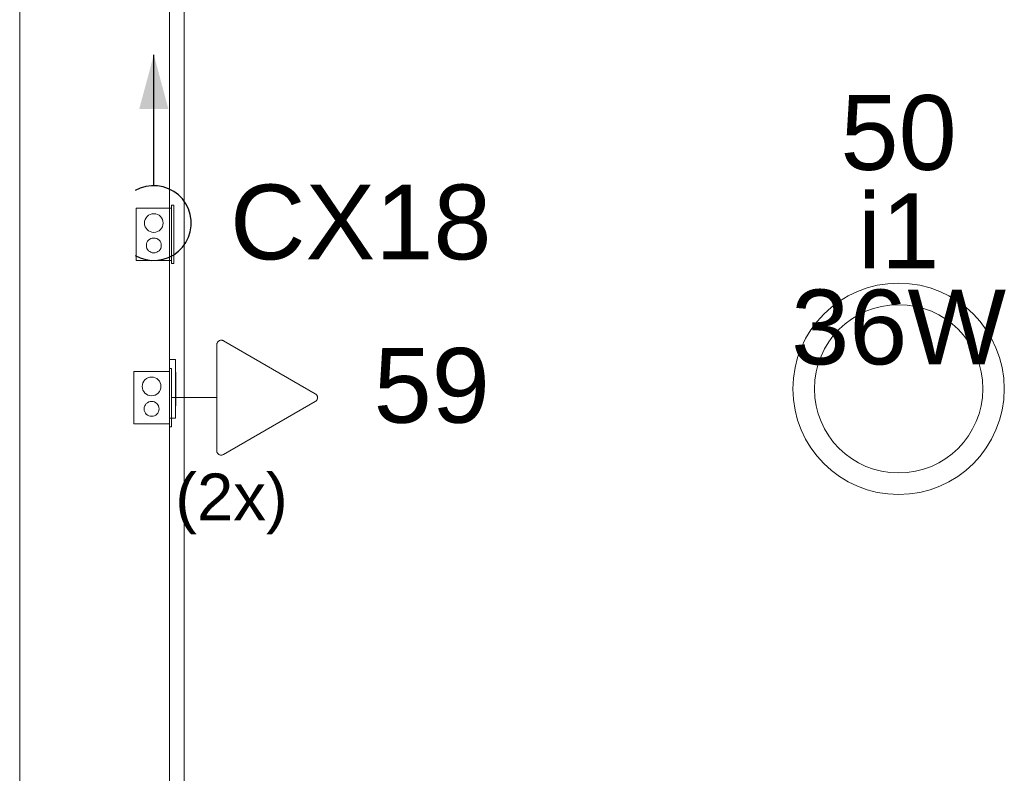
# Model space of a CAD drawing. Extents: x 5066 to 9756, y -2696 to -1109.
# Tile 214 of 248: x 9412.22 to 9414.85, y -2567.57 to -2565.55. Entities that reach past the tile are written whole.
import ezdxf

# ---------------------------------------------------------------- set-up
doc = ezdxf.new("R2010")
doc.units = 0
doc.header["$MEASUREMENT"] = 0
doc.linetypes.add('NULL', pattern=[0])
for name, color, linetype, lineweight in [('EL-Condutos (Direta)', 12, 'CONTINUOUS', 25), ('EL-Tomadas', 150, 'CONTINUOUS', 20), ('IFC-Caixa de passagem-Contorno', 44, 'CONTINUOUS', 5), ('IFC-Elemento construtivo genérico-Contorno', 253, 'CONTINUOUS', 5), ('IFC-Parede padrão-Contorno', 44, 'CONTINUOUS', 5), ('IFC-Parte de elemento de construção-Contorno', 253, 'CONTINUOUS', 5), ('P-SIMBOL', 172, 'CONTINUOUS', 20)]:
    doc.layers.add(name, color=color, linetype=linetype, lineweight=lineweight)
doc.layers.add('textos', color=2, linetype='CONTINUOUS')
doc.styles.add('Arial', font='arial.ttf')

msp = doc.modelspace()

# ---------------------------------------------------------------- hatches: boundary and pattern name
at = {"layer": 'EL-Condutos (Direta)', "linetype": 'Continuous'}
msp.add_hatch(color=11, dxfattribs=at).paths.add_polyline_path([(9412.5739, -2565.6439), (9412.535, -2565.7888), (9412.6127, -2565.7888)])

# ---------------------------------------------------------------- linework, layer by layer
at = {"layer": 'EL-Condutos (Direta)'}
for points in [[(9412.5739, -2565.9939), (9412.5739, -2565.6439)], [(9412.5239, -2566.1805), (9412.5378, -2566.1872), (9412.5527, -2566.1917), (9412.568, -2566.1938), (9412.5835, -2566.1935), (9412.5988, -2566.1908), (9412.6135, -2566.1857), (9412.6272, -2566.1785), (9412.6396, -2566.1693), (9412.6505, -2566.1582), (9412.6595, -2566.1456), (9412.6664, -2566.1317), (9412.6712, -2566.117), (9412.6736, -2566.1017), (9412.6736, -2566.0862), (9412.6712, -2566.0709), (9412.6664, -2566.0561), (9412.6595, -2566.0423), (9412.6505, -2566.0296), (9412.6396, -2566.0186), (9412.6272, -2566.0093), (9412.6135, -2566.0021), (9412.5988, -2565.9971), (9412.5835, -2565.9944), (9412.568, -2565.9941), (9412.5527, -2565.9962), (9412.5378, -2566.0006), (9412.5239, -2566.0073)]]:
    msp.add_lwpolyline(points, dxfattribs=at)
at = {"layer": 'EL-Tomadas'}
for p, q in [((9412.742, -2566.7024), (9412.7421, -2566.4191)), ((9412.7601, -2566.4087), (9413.0053, -2566.5503)), ((9412.7421, -2566.5607), (9412.6215, -2566.5607)), ((9413.0053, -2566.5711), (9412.76, -2566.7128))]:
    msp.add_line(p, q, dxfattribs=at)
for points in [[(9412.7601, -2566.4087), (9412.7588, -2566.4081), (9412.7575, -2566.4076), (9412.7562, -2566.4073), (9412.7548, -2566.4072), (9412.7534, -2566.4072), (9412.752, -2566.4073), (9412.7507, -2566.4076), (9412.7493, -2566.4081), (9412.7481, -2566.4087), (9412.7469, -2566.4095), (9412.7459, -2566.4104), (9412.7449, -2566.4114), (9412.7441, -2566.4125), (9412.7434, -2566.4138), (9412.7428, -2566.415), (9412.7424, -2566.4164), (9412.7422, -2566.4177), (9412.7421, -2566.4191)], [(9413.0053, -2566.5711), (9413.0065, -2566.5704), (9413.0076, -2566.5695), (9413.0085, -2566.5684), (9413.0094, -2566.5673), (9413.0101, -2566.5661), (9413.0106, -2566.5648), (9413.011, -2566.5635), (9413.0113, -2566.5621), (9413.0113, -2566.5607), (9413.0113, -2566.5593), (9413.011, -2566.558), (9413.0106, -2566.5566), (9413.0101, -2566.5553), (9413.0094, -2566.5541), (9413.0085, -2566.553), (9413.0076, -2566.552), (9413.0065, -2566.5511), (9413.0053, -2566.5503)], [(9412.742, -2566.7024), (9412.742, -2566.7038), (9412.7423, -2566.7052), (9412.7427, -2566.7065), (9412.7432, -2566.7078), (9412.7439, -2566.709), (9412.7448, -2566.7101), (9412.7457, -2566.7111), (9412.7468, -2566.712), (9412.748, -2566.7128), (9412.7492, -2566.7134), (9412.7505, -2566.7139), (9412.7519, -2566.7142), (9412.7533, -2566.7144), (9412.7547, -2566.7144), (9412.756, -2566.7142), (9412.7574, -2566.7139), (9412.7587, -2566.7134), (9412.76, -2566.7128)]]:
    msp.add_lwpolyline(points, dxfattribs=at)
at = {"layer": 'IFC-Caixa de passagem-Contorno'}
for p, q in [((9412.5265, -2566.1939), (9412.5265, -2566.0539)), ((9412.6215, -2566.0539), (9412.5265, -2566.0539)), ((9412.6215, -2566.2019), (9412.6215, -2566.0459)), ((9412.6275, -2566.0459), (9412.6215, -2566.0459)), ((9412.6275, -2566.2019), (9412.6275, -2566.0459)), ((9412.6215, -2566.1939), (9412.5265, -2566.1939)), ((9412.6275, -2566.2019), (9412.6215, -2566.2019)), ((9412.5205, -2566.6307), (9412.5205, -2566.4907)), ((9412.6155, -2566.4907), (9412.5205, -2566.4907)), ((9412.6155, -2566.6387), (9412.6155, -2566.4827)), ((9412.6215, -2566.4827), (9412.6155, -2566.4827)), ((9412.6215, -2566.6387), (9412.6215, -2566.4827)), ((9412.6155, -2566.6307), (9412.5205, -2566.6307)), ((9412.6215, -2566.6387), (9412.6155, -2566.6387))]:
    msp.add_line(p, q, dxfattribs=at)
for centre, radius in [((9412.5739, -2566.0939), 0.025), ((9412.5739, -2566.1539), 0.0199), ((9412.5679, -2566.5307), 0.025), ((9412.5679, -2566.5907), 0.0199)]:
    msp.add_circle(centre, radius, dxfattribs=at)
at = {"layer": 'IFC-Elemento construtivo genérico-Contorno', "color": 8, "lineweight": 5}
for p, q in [((9412.6154, -2566.4592), (9412.6314, -2566.4592)), ((9412.6314, -2566.6152), (9412.6314, -2566.4592)), ((9412.6314, -2566.4922), (9412.633, -2566.4922)), ((9412.633, -2566.5822), (9412.633, -2566.4922)), ((9412.6314, -2566.5822), (9412.633, -2566.5822)), ((9412.6154, -2566.6152), (9412.6314, -2566.6152))]:
    msp.add_line(p, q, dxfattribs=at)
at = {"layer": 'IFC-Parede padrão-Contorno', "color": 8, "lineweight": 5}
for p, q in [((9412.2154, -2566.7572), (9412.2154, -2563.6372)), ((9412.6154, -2566.1172), (9412.6154, -2564.0372)), ((9412.6154, -2569.2372), (9412.6154, -2566.1172)), ((9412.2154, -2568.8372), (9412.2154, -2566.7572))]:
    msp.add_line(p, q, dxfattribs=at)
at = {"layer": 'IFC-Parte de elemento de construção-Contorno', "color": 8, "lineweight": 5}
msp.add_line((9412.6554, -2568.9972), (9412.6554, -2565.2972), dxfattribs=at)
at = {"layer": 'P-SIMBOL'}
for radius in [0.2825, 0.225]:
    msp.add_circle((9414.5645, -2566.5372), radius, dxfattribs=at)

# ---------------------------------------------------------------- texts
at = {"layer": 'EL-Tomadas', "linetype": 'NULL', "insert": (9412.6311, -2566.9262), "char_height": 0.125, "width": 0.61998, "attachment_point": 7, "line_spacing_factor": 0.6, "style": 'Arial'}
msp.add_mtext('(2x)', dxfattribs=at)
at = {"layer": 'textos', "linetype": 'NULL', "char_height": 0.2, "line_spacing_factor": 0.6, "style": 'Arial'}
for s, insert, width, attachment_point in [('50', (9414.5645, -2565.9547), 0.622891, 8), ('CX18', (9412.7775, -2566.1939), 1.40082, 7), ('i1', (9414.5645, -2566.2147), 0.435859, 8), ('36W', (9414.5645, -2566.4747), 1.151445, 8), ('59', (9413.1613, -2566.6307), 0.622891, 7)]:
    msp.add_mtext(s, dxfattribs=dict(at, insert=insert, width=width, attachment_point=attachment_point))

doc.saveas('drawing.dxf')
